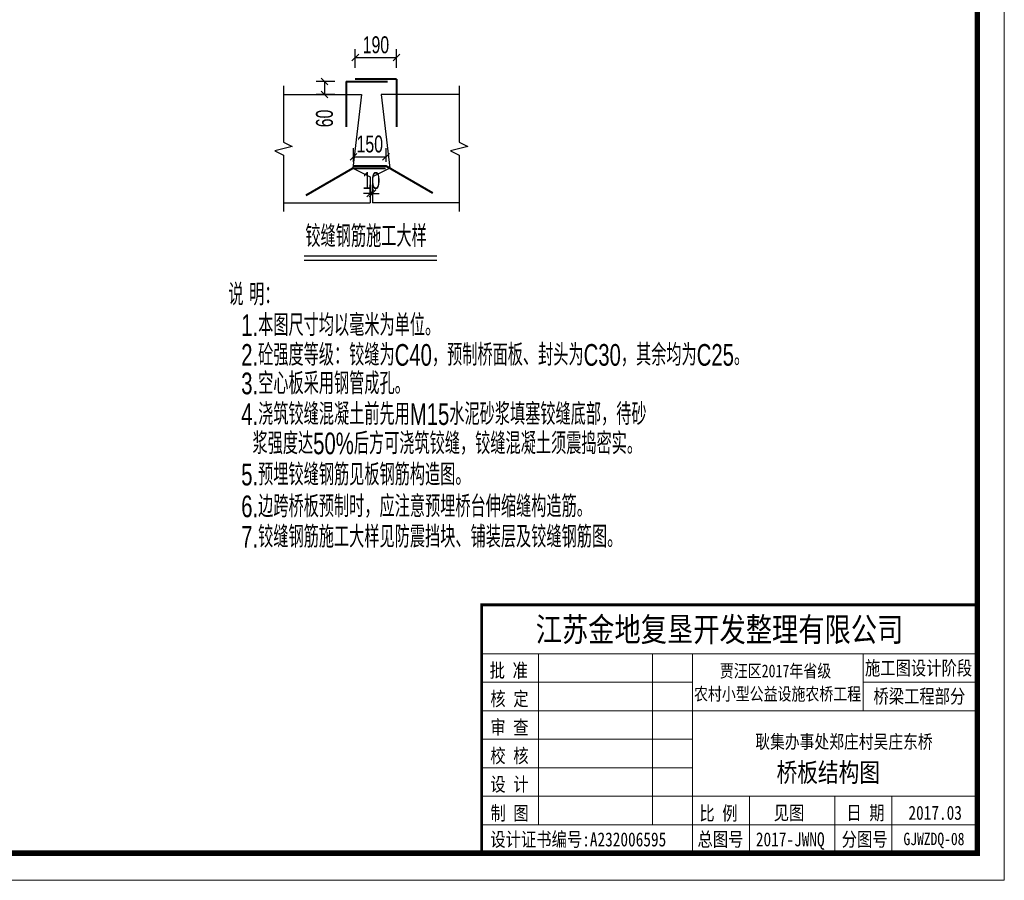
# Model space of a CAD drawing. Header units: millimetres. Extents: x -120871 to -111289, y -80062 to -71425.
# Tile 18 of 37: x -118673 to -117764, y -74813 to -74019. Entities that reach past the tile are written whole.
import ezdxf

# ---------------------------------------------------------------- set-up
doc = ezdxf.new("R2010")
doc.units = ezdxf.units.MM
doc.header["$LTSCALE"] = 0.3
doc.header["$PDMODE"] = 99
doc.layers.get('0').update_dxf_attribs({"lineweight": 18})
for name, color, linetype in [('1', 7, 'Continuous'), ('TK', 7, 'Continuous'), ('其它', 5, 'Continuous'), ('辅助', 7, 'Continuous')]:
    doc.layers.add(name, color=color, linetype=linetype)
for name, color, linetype, lineweight in [('BM1', 7, 'Continuous', 15), ('文字', 4, 'Continuous', 18), ('标注', 7, 'Continuous', 18), ('钢筋', 1, 'Continuous', 40)]:
    doc.layers.add(name, color=color, linetype=linetype, lineweight=lineweight)
doc.styles.add('hz-e', font='hztxt_e.shx', dxfattribs={"width": 0.7, "bigfont": 'hztxt.shx'})
doc.styles.add('图框', font='SIMFANG.TTF', dxfattribs={"width": 0.8, "height": 4})
doc.dimstyles.new('ISO-50', dxfattribs={"dimscale": 0.625, "dimtxt": 25, "dimasz": 10, "dimexe": 12.5, "dimexo": 6.25, "dimgap": 6.25, "dimtad": 1, "dimdec": 0, "dimdsep": 46, "dimtxsty": 'hz-e', "dimblk": 'OBLIQUE', "dimcen": 2.5, "dimadec": 0, "dimazin": 0, "dimtfac": 1, "dimtdec": 0, "dimtix": 1, "dimtmove": 2, "dimatfit": 3, "dimldrblk": 'OBLIQUE', "dimfxl": 15, "dimfxlon": 1, "dimarcsym": 0})

# ---------------------------------------------------------------- blocks, each defined once
blk = doc.blocks.new('_Oblique')
at = {"color": 0, "linetype": 'ByBlock', "lineweight": -2}
blk.add_line((-0.5, -0.5), (0.5, 0.5), dxfattribs=at)
blk = doc.blocks.new('*D215')
at = {"layer": 'Defpoints', "color": 0}
for p in [(-118325.23, -74053.85), (-118363.23, -74073.85), (-118325.23, -74073.85)]:
    blk.add_point(p, dxfattribs=at)
at = {"layer": '标注', "color": 0, "lineweight": -2}
for p, q in [((-118363.23, -74063.23), (-118363.23, -74046.04)), ((-118325.23, -74063.23), (-118325.23, -74046.04)), ((-118363.23, -74053.85), (-118325.23, -74053.85))]:
    blk.add_line(p, q, dxfattribs=at)
at = {"layer": '标注', "color": 0, "lineweight": -2, "xscale": 6.25, "yscale": 6.25, "zscale": 6.25, "rotation": 180}
blk.add_blockref('_Oblique', (-118363.23, -74053.85), dxfattribs=at)
at = {"layer": '标注', "color": 0, "lineweight": -2, "xscale": 6.25, "yscale": 6.25, "zscale": 6.25}
blk.add_blockref('_Oblique', (-118325.23, -74053.85), dxfattribs=at)
at = {"layer": '标注', "color": 0, "insert": (-118344.23, -74042.13), "char_height": 15.625, "attachment_point": 5, "style": 'hz-e'}
blk.add_mtext('190', dxfattribs=at)
blk = doc.blocks.new('*D216')
at = {"layer": 'Defpoints', "color": 0}
for p in [(-118334.89, -74145.36), (-118364.89, -74153.85), (-118334.89, -74153.85)]:
    blk.add_point(p, dxfattribs=at)
at = {"layer": '标注', "color": 0, "lineweight": -2}
for p, q in [((-118364.89, -74149.95), (-118364.89, -74137.54)), ((-118364.89, -74145.36), (-118334.89, -74145.36)), ((-118334.89, -74149.95), (-118334.89, -74137.54))]:
    blk.add_line(p, q, dxfattribs=at)
at = {"layer": '标注', "color": 0, "lineweight": -2, "xscale": 6.25, "yscale": 6.25, "zscale": 6.25, "rotation": 180}
blk.add_blockref('_Oblique', (-118364.89, -74145.36), dxfattribs=at)
at = {"layer": '标注', "color": 0, "lineweight": -2, "xscale": 6.25, "yscale": 6.25, "zscale": 6.25}
blk.add_blockref('_Oblique', (-118334.89, -74145.36), dxfattribs=at)
at = {"layer": '标注', "color": 0, "insert": (-118349.89, -74133.64), "char_height": 15.625, "attachment_point": 5, "style": 'hz-e'}
blk.add_mtext('150', dxfattribs=at)
blk = doc.blocks.new('*D402')
at = {"layer": 'Defpoints', "color": 0}
for p in [(-118371.63, -74075.85), (-118391.63, -74087.85), (-118371.63, -74087.85)]:
    blk.add_point(p, dxfattribs=at)
at = {"layer": '标注', "color": 0, "lineweight": -2}
for p, q in [((-118382.26, -74075.85), (-118399.44, -74075.85)), ((-118391.63, -74075.85), (-118391.63, -74087.85)), ((-118382.26, -74087.85), (-118399.44, -74087.85))]:
    blk.add_line(p, q, dxfattribs=at)
at = {"layer": '标注', "color": 0, "lineweight": -2, "xscale": 6.25, "yscale": 6.25, "zscale": 6.25}
for p, rotation in [((-118391.63, -74075.85), 90), ((-118391.63, -74087.85), 270)]:
    blk.add_blockref('_Oblique', p, dxfattribs=dict(at, rotation=rotation))
at = {"layer": '标注', "color": 0, "insert": (-118391.63, -74109.99), "char_height": 15.625, "attachment_point": 5, "rotation": 90, "style": 'hz-e'}
blk.add_mtext('60', dxfattribs=at)
blk = doc.blocks.new('*D219')
at = {"layer": 'Defpoints', "color": 0}
for p in [(-118349.43, -74179.1), (-118347.43, -74179.1), (-118347.43, -74179.1)]:
    blk.add_point(p, dxfattribs=at)
at = {"layer": '标注', "color": 0, "lineweight": -2}
for p, q in [((-118349.43, -74179.1), (-118349.43, -74171.29)), ((-118347.43, -74179.1), (-118347.43, -74171.29)), ((-118349.43, -74179.1), (-118355.68, -74179.1)), ((-118349.43, -74179.1), (-118347.43, -74179.1)), ((-118347.43, -74179.1), (-118341.18, -74179.1))]:
    blk.add_line(p, q, dxfattribs=at)
at = {"layer": '标注', "color": 0, "lineweight": -2, "xscale": 6.25, "yscale": 6.25, "zscale": 6.25}
blk.add_blockref('_Oblique', (-118349.43, -74179.1), dxfattribs=at)
at = {"layer": '标注', "color": 0, "lineweight": -2, "xscale": 6.25, "yscale": 6.25, "zscale": 6.25, "rotation": 180}
blk.add_blockref('_Oblique', (-118347.43, -74179.1), dxfattribs=at)
at = {"layer": '标注', "color": 0, "insert": (-118348.43, -74167.38), "char_height": 15.625, "attachment_point": 5, "style": 'hz-e'}
blk.add_mtext('10', dxfattribs=at)

msp = doc.modelspace()

# ---------------------------------------------------------------- linework, layer by layer
msp.add_line((-119885.801, -74812.769), (-117764.387, -74812.769))
at = {"layer": 'BM1', "linetype": 'Continuous'}
msp.add_line((-117764.387, -73312.618), (-117764.387, -74812.769), dxfattribs=at)
at = {"layer": 'BM1', "color": 0, "linetype": 'Continuous'}
for p, q in [((-117764.387, -73327.771), (-117764.387, -74812.769)), ((-117764.387, -73327.771), (-117764.387, -74812.769)), ((-117764.387, -73327.771), (-117764.387, -74812.769)), ((-117764.387, -73327.771), (-117764.387, -74812.769)), ((-117764.387, -73327.771), (-117764.387, -74812.769)), ((-118246.707, -74558.735), (-117789.384, -74558.735)), ((-118246.707, -74558.735), (-118246.707, -74787.772)), ((-118246.707, -74787.772), (-118246.707, -74558.735)), ((-118246.707, -74603.792), (-117789.384, -74603.792)), ((-118194.141, -74761.489), (-118194.141, -74603.792)), ((-118089.009, -74603.792), (-118089.009, -74761.489)), ((-118052.213, -74603.792), (-118052.213, -74787.772)), ((-117894.516, -74656.358), (-117894.516, -74603.792)), ((-118246.707, -74630.075), (-118052.213, -74630.075)), ((-117894.516, -74630.075), (-117789.384, -74630.075)), ((-118246.707, -74656.358), (-117789.384, -74656.358)), ((-118246.707, -74682.64), (-118052.213, -74682.64)), ((-118246.707, -74708.923), (-118052.213, -74708.923)), ((-118246.707, -74735.206), (-117789.384, -74735.206)), ((-117999.647, -74735.206), (-117999.647, -74787.772)), ((-117920.799, -74735.206), (-117920.799, -74787.772)), ((-117868.233, -74735.206), (-117868.233, -74761.489)), ((-117868.233, -74787.772), (-117868.233, -74735.206)), ((-118246.707, -74761.489), (-117789.384, -74761.489))]:
    msp.add_line(p, q, dxfattribs=at)
at = {"layer": 'BM1', "color": 0, "linetype": 'Continuous', "const_width": 4.999}
msp.add_lwpolyline([(-119801.879, -74787.772), (-119801.879, -73352.768), (-117789.384, -73352.768), (-117789.384, -74787.772)], close=True, dxfattribs=at)
at = {"layer": 'BM1', "color": 0, "linetype": 'Continuous', "const_width": 2.628}
msp.add_lwpolyline([(-117789.384, -74558.735), (-118246.707, -74558.735), (-118246.707, -74787.772)], dxfattribs=at)
at = {"layer": '其它', "color": 5}
msp.add_line((-118410.305, -74236.574), (-118287.906, -74236.574), dxfattribs=at)
at = {"layer": '辅助'}
for p, q in [((-118429.431, -74079.851), (-118429.431, -74131.851)), ((-118267.431, -74079.851), (-118267.431, -74131.851)), ((-118429.431, -74087.851), (-118357.431, -74087.851)), ((-118357.431, -74087.851), (-118365.431, -74155.851)), ((-118339.431, -74087.851), (-118331.431, -74155.851)), ((-118267.431, -74087.851), (-118339.431, -74087.851)), ((-118421.431, -74135.851), (-118437.431, -74139.851)), ((-118429.431, -74131.851), (-118421.431, -74135.851)), ((-118259.431, -74135.851), (-118275.431, -74139.851)), ((-118267.431, -74131.851), (-118259.431, -74135.851)), ((-118437.431, -74139.851), (-118429.431, -74143.851)), ((-118429.431, -74143.851), (-118429.431, -74195.851)), ((-118275.431, -74139.851), (-118267.431, -74143.851)), ((-118267.431, -74143.851), (-118267.431, -74195.851)), ((-118365.431, -74155.851), (-118349.431, -74163.851)), ((-118349.431, -74163.851), (-118349.431, -74187.851)), ((-118331.431, -74155.851), (-118347.431, -74163.851)), ((-118347.431, -74163.851), (-118347.431, -74187.851)), ((-118429.431, -74187.851), (-118349.431, -74187.851)), ((-118267.431, -74187.851), (-118347.431, -74187.851)), ((-118410.305, -74240.574), (-118287.906, -74240.574))]:
    msp.add_line(p, q, dxfattribs=at)
at = {"layer": '钢筋'}
for p, q in [((-118325.231, -74073.851), (-118363.231, -74073.851)), ((-118325.231, -74073.851), (-118325.231, -74117.851)), ((-118371.631, -74075.851), (-118371.631, -74117.851)), ((-118371.631, -74075.851), (-118333.631, -74075.851)), ((-118334.895, -74153.851), (-118364.895, -74153.851)), ((-118291.593, -74178.851), (-118334.895, -74153.851)), ((-118408.732, -74180.851), (-118365.431, -74155.851)), ((-118365.431, -74155.851), (-118335.431, -74155.851))]:
    msp.add_line(p, q, dxfattribs=at)

# ---------------------------------------------------------------- texts
at = {"style": 'hz-e', "width": 0.7}
for s, p in [('说 明：', (-118480.374, -74282.433)), ('1.本图尺寸均以毫米为单位。', (-118468.523, -74310.652)), ('2.砼强度等级：铰缝为C40，预制桥面板、封头为C30，其余均为C25。', (-118468.523, -74338.091)), ('3.空心板采用钢管成孔。', (-118468.523, -74364.405)), ('4.浇筑铰缝混凝土前先用M15水泥砂浆填塞铰缝底部，待砂', (-118468.523, -74392.736)), ('  浆强度达50%后方可浇筑铰缝，铰缝混凝土须震捣密实。', (-118468.523, -74419.736)), ('5.预埋铰缝钢筋见板钢筋构造图。', (-118468.523, -74448.519)), ('6.边跨桥板预制时，应注意预埋桥台伸缩缝构造筋。', (-118468.523, -74477.817)), ('7.铰缝钢筋施工大样见防震挡块、铺装层及铰缝钢筋图。', (-118468.523, -74505.877))]:
    msp.add_text(s, height=20, dxfattribs=at).set_placement(p)
at = {"layer": '1', "color": 7, "linetype": 'Continuous', "style": '图框', "width": 0.8}
for s, height, p in [('江苏金地复垦开发整理有限公司 ', 22.20605, (-118196.803, -74592.492)), ('批 准', 12.9535, (-118239.347, -74625.625)), ('贾汪区2017年省级', 11.7759, (-118026.857, -74625.458)), ('核 定', 12.9535, (-118238.685, -74651.772)), ('农村小型公益设施农桥工程', 11.77594, (-118050.718, -74646.762)), ('审 查', 12.9535, (-118238.685, -74678.055)), ('校 核', 12.9535, (-118238.685, -74704.338)), ('设 计', 12.9535, (-118238.685, -74730.621)), ('制 图', 12.9535, (-118238.515, -74757.268)), ('比 例', 12.9535, (-118045.805, -74757.407)), ('见图', 12.9535, (-117977.144, -74756.946)), ('日 期', 12.9535, (-117910.149, -74756.946)), ('2017.03', 12.9535, (-117852.853, -74756.946)), ('设计证书编号:A232006595 ', 12.95353, (-118238.677, -74781.507)), ('总图号', 12.9535, (-118047.507, -74781.43)), ('2017-JWNQ', 12.9535, (-117993.633, -74781.43)), ('分图号', 12.9535, (-117914.504, -74781.43))]:
    msp.add_text(s, height=height, dxfattribs=at).set_placement(p)
at = {"layer": '1', "color": 7, "linetype": 'Continuous', "char_height": 12.9535, "width": 107.59087, "attachment_point": 5, "style": '图框'}
for s, insert in [('施工图设计阶段', (-117843.514, -74617.7)), ('桥梁工程部分', (-117842.755, -74643.744))]:
    msp.add_mtext(s, dxfattribs=dict(at, insert=insert))
at = {"layer": 'BM1', "color": 0, "linetype": 'Continuous', "style": '图框', "width": 0.8}
msp.add_text('GJWZDQ-08', height=11.5, dxfattribs=at).set_placement((-117857.451, -74780.32))
at = {"layer": 'TK', "lineweight": 0, "style": '图框', "width": 0.8}
for s, height, p in [('耿集办事处郑庄村吴庄东桥', 12.49692, (-117994.171, -74691.135)), ('桥板结构图', 17.4957, (-117974.579, -74721.962))]:
    msp.add_text(s, height=height, dxfattribs=at).set_placement(p)
at = {"layer": '文字', "style": 'hz-e', "width": 0.7}
msp.add_text('铰缝钢筋施工大样', height=20, dxfattribs=at).set_placement((-118409.323, -74228.612))

# ---------------------------------------------------------------- dimensions: what is measured, and where the dimension line sits
at = {"layer": '标注'}
for p1, p2, distance, picture, middle in [((-118363.231, -74073.851), (-118325.231, -74073.851), 20, '*D215', (-118344.231, -74042.133)), ((-118364.895, -74153.851), (-118334.895, -74153.851), 8.496, '*D216', (-118349.895, -74133.637)), ((-118349.431, -74179.1), (-118347.431, -74179.1), 0, '*D219', (-118348.431, -74167.381))]:
    dim = msp.add_aligned_dim(p1=p1, p2=p2, distance=distance, dimstyle='ISO-50', override={"dimlfac": 5, "dimlunit": 2}, dxfattribs=at)
    dim.commit()
    dim.dimension.update_dxf_attribs({"geometry": picture, "text_midpoint": middle})
dim = msp.add_linear_dim(base=(-118391.631, -74087.851), p1=(-118371.631, -74075.851), p2=(-118371.631, -74087.851), angle=270, dimstyle='ISO-50', override={"dimlfac": 5, "dimlunit": 2}, dxfattribs=at)
dim.commit()
dim.dimension.update_dxf_attribs({"geometry": '*D402', "text_midpoint": (-118391.631, -74109.995), "dimtype": 161})

doc.saveas('drawing.dxf')
